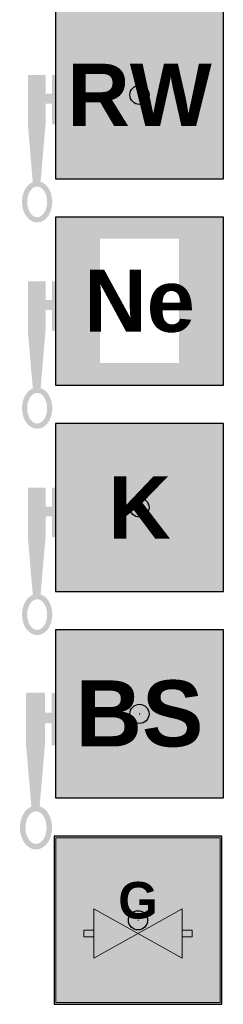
# Model space of a CAD drawing. Header units: millimetres. Extents: x -20879 to 80472, y -12121 to 39016.
# Tile 48 of 63: x 30541 to 31391, y 23839 to 27940. Entities that reach past the tile are written whole.
import ezdxf

# ---------------------------------------------------------------- set-up
doc = ezdxf.new("R2010")
doc.units = ezdxf.units.MM
doc.layers.add('DVD-VB-V_TEXT', color=7, linetype='Continuous')
doc.layers.add('FL6512--_NS', color=7, linetype='Continuous')
doc.layers.add('RVB-VB-V_Aanwijslijn', color=7, linetype='Continuous', true_color=0xff0001)
doc.styles.add('BURO-012', font='BUROFONT.shx', dxfattribs={"height": 1.2})
doc.styles.add('DVD_ALG 1.8mm_RE', font='arial.ttf', dxfattribs={"height": 1.8})

# ---------------------------------------------------------------- blocks, each defined once
blk = doc.blocks.new('RVB_NS_004_Icon')
at = {"layer": 'FL6512--_NS', "linetype": 'Continuous', "lineweight": 0, "true_color": 0xbd3632}
h = blk.add_hatch(color=15, dxfattribs=at)
h.dxf.hatch_style = 2
h.paths.add_polyline_path([(-3.5, 3.5), (-3.5, -3.5), (3.5, -3.5), (3.5, 3.5)])
h.paths.add_polyline_path([(-3.482, 1.942), (3.482, 1.942), (3.482, -1.942), (-3.482, -1.942)], flags=16)
at = {"layer": 'FL6512--_NS', "linetype": 'Continuous', "lineweight": 0, "true_color": 0x2e3032}
h = blk.add_hatch(color=250, dxfattribs=at)
edge = h.paths.add_edge_path()
edge.add_line((-3.921, -1.233), (-3.921, -0.364))
edge.add_line((-3.921, -0.364), (-3.657, -0.364))
edge.add_line((-3.657, -0.364), (-3.657, -1.235))
edge.add_line((-3.657, -1.235), (-3.5, -1.235))
edge.add_line((-3.5, -1.235), (-3.5, 0.824))
edge.add_line((-3.5, 0.824), (-3.657, 0.824))
edge.add_line((-3.657, 0.824), (-3.657, 0.043))
edge.add_line((-3.657, 0.043), (-3.921, 0.043))
edge.add_line((-3.921, 0.043), (-3.921, 0.829))
edge.add_line((-3.921, 0.829), (-4.659, 0.829))
edge.add_line((-4.659, 0.829), (-4.659, -1.233))
edge.add_line((-4.659, -1.233), (-4.452, -3.639))
edge.add_spline(control_points=[(-4.452, -3.639), (-4.467, -3.645), (-4.482, -3.651), (-4.565, -3.693), (-4.625, -3.743), (-4.785, -3.922), (-4.852, -4.083), (-4.912, -4.423), (-4.904, -4.604), (-4.823, -4.895), (-4.765, -5.013), (-4.613, -5.19), (-4.522, -5.257), (-4.312, -5.323), (-4.195, -5.318), (-3.99, -5.24), (-3.903, -5.169), (-3.769, -4.998), (-3.72, -4.898), (-3.609, -4.53), (-3.627, -4.228), (-3.793, -3.879), (-3.865, -3.781), (-4.01, -3.673), (-4.067, -3.644), (-4.127, -3.626)], knot_values=[0.250673, 0.250673, 0.250673, 0.250673, 0.316224, 0.316224, 0.632448, 0.632448, 1.304997, 1.304997, 1.977546, 1.977546, 2.494414, 2.494414, 2.940262, 2.940262, 3.38611, 3.38611, 3.831957, 3.831957, 4.277805, 4.277805, 5.344033, 5.344033, 5.833305, 5.833305, 6.088046, 6.088046, 6.088046, 6.088046], degree=3, periodic=0)
edge.add_line((-4.127, -3.626), (-3.921, -1.233))
edge = h.paths.add_edge_path(flags=16)
edge.add_ellipse((-4.27, -4.458), major_axis=(0, 0.639), ratio=0.649128, start_angle=0, end_angle=360)
at = {"layer": 'Defpoints'}
blk.add_lwpolyline([(-3.5, -3.5), (3.5, -3.5), (3.5, 3.5), (-3.5, 3.5)], close=True, dxfattribs=at)
at = {"layer": 'FL6512--_NS', "color": 15, "linetype": 'Continuous', "lineweight": 0, "true_color": 0xbd3632}
blk.add_lwpolyline([(-3.5, 3.5), (3.5, 3.5), (3.5, -3.5), (-3.5, -3.5)], close=True, dxfattribs=at)
at = {"layer": 'FL6512--_NS', "color": 7, "linetype": 'Continuous', "lineweight": 0, "true_color": 0xf4f8f4, "insert": (0, 0), "char_height": 2.58889, "width": 0.70048, "attachment_point": 5, "style": 'BURO-012'}
blk.add_mtext('{\\f@Arial Unicode MS|b1|i0|c0|p34;RW}', dxfattribs=at)
blk = doc.blocks.new('RVB_NS_004')
at = {"layer": 'RVB-VB-V_Aanwijslijn'}
h = blk.add_hatch(color=256, dxfattribs=at)
h.dxf.hatch_style = 1
edge = h.paths.add_edge_path()
edge.add_arc((0, 0), 0.4, 0, 360)
at = {"layer": 'Defpoints'}
for points in [[(-0.011, 0.008), (0.011, 0.008)], [(0, 0.017), (0, 0.008)]]:
    blk.add_lwpolyline(points, dxfattribs=at)
at = {"layer": 'RVB-VB-V_Aanwijslijn'}
blk.add_line((0, 0.01), (0, 0), dxfattribs=at)
blk.add_circle((0, 0), 0.4, dxfattribs=at)
blk.add_blockref('RVB_NS_004_Icon', (0, 0))
at = {"layer": 'DVD-VB-V_TEXT', "lineweight": 5, "style": 'DVD_ALG 1.8mm_RE', "flags": 1}
blk.add_attdef('$RUIMTECODE', (8.121, 5.039), '', height=1.4, dxfattribs=at)
blk = doc.blocks.new('RVB_NS_005_Icon')
at = {"layer": 'FL6512--_NS', "linetype": 'Continuous', "lineweight": 0, "true_color": 0xbd3632}
h = blk.add_hatch(color=15, dxfattribs=at)
h.dxf.hatch_style = 2
h.paths.add_polyline_path([(-3.5, 3.5), (-3.5, -3.5), (3.5, -3.5), (3.5, 3.5)])
h.paths.add_polyline_path([(-2.751, 1.964), (2.751, 1.964), (2.751, -1.964), (-2.751, -1.964)], flags=16)
at = {"layer": 'FL6512--_NS', "linetype": 'Continuous', "lineweight": 0, "true_color": 0x2e3032}
h = blk.add_hatch(color=250, dxfattribs=at)
edge = h.paths.add_edge_path()
edge.add_spline(control_points=[(-4.452, -3.639), (-4.467, -3.645), (-4.482, -3.651), (-4.565, -3.693), (-4.625, -3.743), (-4.785, -3.922), (-4.852, -4.083), (-4.912, -4.423), (-4.904, -4.604), (-4.823, -4.895), (-4.765, -5.013), (-4.613, -5.19), (-4.522, -5.257), (-4.312, -5.323), (-4.195, -5.318), (-3.99, -5.24), (-3.903, -5.169), (-3.769, -4.998), (-3.72, -4.898), (-3.609, -4.53), (-3.627, -4.228), (-3.793, -3.879), (-3.865, -3.781), (-4.01, -3.673), (-4.067, -3.644), (-4.127, -3.626)], knot_values=[0.250673, 0.250673, 0.250673, 0.250673, 0.316224, 0.316224, 0.632448, 0.632448, 1.304997, 1.304997, 1.977546, 1.977546, 2.494414, 2.494414, 2.940262, 2.940262, 3.38611, 3.38611, 3.831957, 3.831957, 4.277805, 4.277805, 5.344033, 5.344033, 5.833305, 5.833305, 6.088046, 6.088046, 6.088046, 6.088046], degree=3, periodic=0)
edge.add_line((-4.127, -3.626), (-3.921, -1.233))
edge.add_line((-3.921, -1.233), (-3.921, -0.364))
edge.add_line((-3.921, -0.364), (-3.657, -0.364))
edge.add_line((-3.657, -0.364), (-3.657, -1.235))
edge.add_line((-3.657, -1.235), (-3.5, -1.235))
edge.add_line((-3.5, -1.235), (-3.5, 0.824))
edge.add_line((-3.5, 0.824), (-3.657, 0.824))
edge.add_line((-3.657, 0.824), (-3.657, 0.043))
edge.add_line((-3.657, 0.043), (-3.921, 0.043))
edge.add_line((-3.921, 0.043), (-3.921, 0.829))
edge.add_line((-3.921, 0.829), (-4.659, 0.829))
edge.add_line((-4.659, 0.829), (-4.659, -1.233))
edge.add_line((-4.659, -1.233), (-4.452, -3.639))
edge = h.paths.add_edge_path(flags=16)
edge.add_ellipse((-4.27, -4.458), major_axis=(0, 0.639), ratio=0.649128, start_angle=0, end_angle=360)
at = {"layer": 'Defpoints'}
blk.add_lwpolyline([(-3.5, -3.5), (3.5, -3.5), (3.5, 3.5), (-3.5, 3.5)], close=True, dxfattribs=at)
at = {"layer": 'FL6512--_NS', "color": 7, "linetype": 'Continuous', "lineweight": 0, "true_color": 0xf4f8f4, "insert": (0, 0), "char_height": 2.58889, "width": 0.70048, "attachment_point": 5, "style": 'BURO-012', "bg_fill": 2}
blk.add_mtext('{\\f@Arial Unicode MS|b1|i0|c0|p34;Ne}', dxfattribs=at)
at = {"layer": 'FL6512--_NS', "color": 15, "linetype": 'Continuous', "lineweight": 0, "true_color": 0xbd3632}
blk.add_lwpolyline([(-3.5, 3.5), (3.5, 3.5), (3.5, -3.5), (-3.5, -3.5)], close=True, dxfattribs=at)
blk = doc.blocks.new('RVB_NS_005')
at = {"layer": 'RVB-VB-V_Aanwijslijn'}
h = blk.add_hatch(color=256, dxfattribs=at)
h.dxf.hatch_style = 1
edge = h.paths.add_edge_path()
edge.add_arc((0, 0), 0.4, 0, 360)
at = {"layer": 'Defpoints'}
for points in [[(-0.011, 0.008), (0.011, 0.008)], [(0, 0.017), (0, 0.008)]]:
    blk.add_lwpolyline(points, dxfattribs=at)
at = {"layer": 'RVB-VB-V_Aanwijslijn'}
blk.add_line((0, 0.01), (0, 0), dxfattribs=at)
blk.add_circle((0, 0), 0.4, dxfattribs=at)
at = {"layer": 'DVD-VB-V_TEXT', "lineweight": 5, "style": 'DVD_ALG 1.8mm_RE', "flags": 1}
blk.add_attdef('$RUIMTECODE', (8.121, 5.039), '', height=1.4, dxfattribs=at)
blk.add_blockref('RVB_NS_005_Icon', (0, 0))
blk = doc.blocks.new('RVB_NS_006_Icon')
at = {"layer": 'FL6512--_NS', "linetype": 'Continuous', "lineweight": 0, "true_color": 0xbd3632}
h = blk.add_hatch(color=15, dxfattribs=at)
h.dxf.hatch_style = 2
h.paths.add_polyline_path([(-3.5, 3.5), (-3.5, -3.5), (3.5, -3.5), (3.5, 3.5)])
h.paths.add_polyline_path([(-2.751, 1.964), (2.751, 1.964), (2.751, -1.964), (-2.751, -1.964)], flags=16)
at = {"layer": 'FL6512--_NS', "linetype": 'Continuous', "lineweight": 0, "true_color": 0x2e3032}
h = blk.add_hatch(color=250, dxfattribs=at)
edge = h.paths.add_edge_path()
edge.add_spline(control_points=[(-4.452, -3.639), (-4.467, -3.645), (-4.482, -3.651), (-4.565, -3.693), (-4.625, -3.743), (-4.785, -3.922), (-4.852, -4.083), (-4.912, -4.423), (-4.904, -4.604), (-4.823, -4.895), (-4.765, -5.013), (-4.613, -5.19), (-4.522, -5.257), (-4.312, -5.323), (-4.195, -5.318), (-3.99, -5.24), (-3.903, -5.169), (-3.769, -4.998), (-3.72, -4.898), (-3.609, -4.53), (-3.627, -4.228), (-3.793, -3.879), (-3.865, -3.781), (-4.01, -3.673), (-4.067, -3.644), (-4.127, -3.626)], knot_values=[0.250673, 0.250673, 0.250673, 0.250673, 0.316224, 0.316224, 0.632448, 0.632448, 1.304997, 1.304997, 1.977546, 1.977546, 2.494414, 2.494414, 2.940262, 2.940262, 3.38611, 3.38611, 3.831957, 3.831957, 4.277805, 4.277805, 5.344033, 5.344033, 5.833305, 5.833305, 6.088046, 6.088046, 6.088046, 6.088046], degree=3, periodic=0)
edge.add_line((-4.127, -3.626), (-3.921, -1.233))
edge.add_line((-3.921, -1.233), (-3.921, -0.364))
edge.add_line((-3.921, -0.364), (-3.657, -0.364))
edge.add_line((-3.657, -0.364), (-3.657, -1.235))
edge.add_line((-3.657, -1.235), (-3.5, -1.235))
edge.add_line((-3.5, -1.235), (-3.5, 0.824))
edge.add_line((-3.5, 0.824), (-3.657, 0.824))
edge.add_line((-3.657, 0.824), (-3.657, 0.043))
edge.add_line((-3.657, 0.043), (-3.921, 0.043))
edge.add_line((-3.921, 0.043), (-3.921, 0.829))
edge.add_line((-3.921, 0.829), (-4.659, 0.829))
edge.add_line((-4.659, 0.829), (-4.659, -1.233))
edge.add_line((-4.659, -1.233), (-4.452, -3.639))
edge = h.paths.add_edge_path(flags=16)
edge.add_ellipse((-4.27, -4.458), major_axis=(0, 0.639), ratio=0.649128, start_angle=0, end_angle=360)
at = {"layer": 'Defpoints'}
blk.add_lwpolyline([(-3.5, -3.5), (3.5, -3.5), (3.5, 3.5), (-3.5, 3.5)], close=True, dxfattribs=at)
at = {"layer": 'FL6512--_NS', "color": 15, "linetype": 'Continuous', "lineweight": 0, "true_color": 0xbd3632}
blk.add_lwpolyline([(-3.5, 3.5), (3.5, 3.5), (3.5, -3.5), (-3.5, -3.5)], close=True, dxfattribs=at)
at = {"layer": 'FL6512--_NS', "color": 7, "linetype": 'Continuous', "lineweight": 0, "true_color": 0xf4f8f4, "insert": (0, 0), "char_height": 2.58889, "width": 0.70048, "attachment_point": 5, "style": 'BURO-012'}
blk.add_mtext('{\\f@Arial Unicode MS|b1|i0|c0|p34;K}', dxfattribs=at)
blk = doc.blocks.new('RVB_NS_006')
at = {"layer": 'RVB-VB-V_Aanwijslijn'}
h = blk.add_hatch(color=256, dxfattribs=at)
h.dxf.hatch_style = 1
edge = h.paths.add_edge_path()
edge.add_arc((0, 0), 0.4, 0, 360)
at = {"layer": 'Defpoints'}
for points in [[(-0.011, 0.008), (0.011, 0.008)], [(0, 0.017), (0, 0.008)]]:
    blk.add_lwpolyline(points, dxfattribs=at)
at = {"layer": 'RVB-VB-V_Aanwijslijn'}
blk.add_line((0, 0.01), (0, 0), dxfattribs=at)
blk.add_circle((0, 0), 0.4, dxfattribs=at)
blk.add_blockref('RVB_NS_006_Icon', (0, 0))
at = {"layer": 'DVD-VB-V_TEXT', "lineweight": 5, "style": 'DVD_ALG 1.8mm_RE', "flags": 1}
blk.add_attdef('$RUIMTECODE', (8.121, 5.039), '', height=1.4, dxfattribs=at)
blk = doc.blocks.new('RVB_NS_014_Icon')
at = {"layer": 'FL6512--_NS', "linetype": 'Continuous', "lineweight": 0, "true_color": 0xbd3632}
blk.add_hatch(color=15, dxfattribs=at).paths.add_polyline_path([(3.5, 3.5), (-3.5, 3.5), (-3.5, -3.5), (3.5, -3.5)])
at = {"layer": 'FL6512--_NS', "linetype": 'Continuous', "lineweight": 0, "true_color": 0x2e3032}
h = blk.add_hatch(color=250, dxfattribs=at)
edge = h.paths.add_edge_path()
edge.add_line((-3.947, -1.31), (-3.947, -0.386))
edge.add_line((-3.947, -0.386), (-3.667, -0.386))
edge.add_line((-3.667, -0.386), (-3.667, -1.312))
edge.add_line((-3.667, -1.312), (-3.5, -1.312))
edge.add_line((-3.5, -1.312), (-3.5, 0.875))
edge.add_line((-3.5, 0.875), (-3.667, 0.875))
edge.add_line((-3.667, 0.875), (-3.667, 0.045))
edge.add_line((-3.667, 0.045), (-3.947, 0.045))
edge.add_line((-3.947, 0.045), (-3.947, 0.88))
edge.add_line((-3.947, 0.88), (-4.732, 0.88))
edge.add_line((-4.732, 0.88), (-4.732, -1.31))
edge.add_line((-4.732, -1.31), (-4.511, -3.866))
edge.add_spline(control_points=[(-4.511, -3.866), (-4.527, -3.873), (-4.543, -3.88), (-4.632, -3.924), (-4.696, -3.976), (-4.865, -4.168), (-4.937, -4.338), (-5.001, -4.7), (-4.992, -4.892), (-4.906, -5.201), (-4.844, -5.326), (-4.682, -5.515), (-4.586, -5.585), (-4.363, -5.655), (-4.238, -5.651), (-4.02, -5.567), (-3.929, -5.492), (-3.786, -5.311), (-3.734, -5.204), (-3.616, -4.813), (-3.635, -4.492), (-3.811, -4.121), (-3.888, -4.017), (-4.042, -3.903), (-4.103, -3.872), (-4.166, -3.852)], knot_values=[0.250673, 0.250673, 0.250673, 0.250673, 0.316224, 0.316224, 0.632448, 0.632448, 1.304997, 1.304997, 1.977546, 1.977546, 2.494414, 2.494414, 2.940262, 2.940262, 3.38611, 3.38611, 3.831957, 3.831957, 4.277805, 4.277805, 5.344033, 5.344033, 5.833305, 5.833305, 6.088046, 6.088046, 6.088046, 6.088046], degree=3, periodic=0)
edge.add_line((-4.166, -3.852), (-3.947, -1.31))
edge = h.paths.add_edge_path(flags=16)
edge.add_ellipse((-4.318, -4.737), major_axis=(0, 0.678), ratio=0.649128, start_angle=0, end_angle=360)
at = {"layer": 'Defpoints'}
blk.add_lwpolyline([(-3.5, -3.5), (3.5, -3.5), (3.5, 3.5), (-3.5, 3.5)], close=True, dxfattribs=at)
at = {"layer": 'FL6512--_NS', "color": 15, "linetype": 'Continuous', "lineweight": 0, "true_color": 0xbd3632}
blk.add_lwpolyline([(-3.5, 3.5), (3.5, 3.5), (3.5, -3.5), (-3.5, -3.5)], close=True, dxfattribs=at)
at = {"layer": 'FL6512--_NS', "color": 7, "linetype": 'Continuous', "lineweight": 0, "true_color": 0xf4f8f4, "insert": (0, 0), "char_height": 2.7507, "width": 0.74426, "attachment_point": 5, "style": 'BURO-012'}
blk.add_mtext('{\\f@Arial Unicode MS|b1|i0|c0|p34;BS}', dxfattribs=at)
blk = doc.blocks.new('RVB_NS_014')
at = {"layer": 'RVB-VB-V_Aanwijslijn'}
h = blk.add_hatch(color=256, dxfattribs=at)
h.dxf.hatch_style = 1
edge = h.paths.add_edge_path()
edge.add_arc((0, 0), 0.4, 0, 360)
at = {"layer": 'Defpoints'}
for points in [[(-0.011, 0.008), (0.011, 0.008)], [(0, 0.017), (0, 0.008)]]:
    blk.add_lwpolyline(points, dxfattribs=at)
at = {"layer": 'RVB-VB-V_Aanwijslijn'}
blk.add_line((0, 0.01), (0, 0), dxfattribs=at)
blk.add_circle((0, 0), 0.4, dxfattribs=at)
blk.add_blockref('RVB_NS_014_Icon', (0, 0))
at = {"layer": 'DVD-VB-V_TEXT', "lineweight": 5, "style": 'DVD_ALG 1.8mm_RE', "flags": 1}
blk.add_attdef('$RUIMTECODE', (8.121, 5.039), '', height=1.4, dxfattribs=at)
blk = doc.blocks.new('RVB_NS_007_v02_Icon')
at = {"layer": 'FL6512--_NS', "true_color": 0x2e3032}
h = blk.add_hatch(color=250, dxfattribs=at)
h.dxf.hatch_style = 1
h.paths.add_polyline_path([(-3.5, 3.5), (-3.5, -3.5), (3.5, -3.5), (3.5, 3.5)])
h.paths.add_polyline_path([(-3.431, 3.431), (-3.431, -3.431), (3.431, -3.431), (3.431, 3.431)], flags=16)
at = {"layer": 'FL6512--_NS', "linetype": 'Continuous', "lineweight": 0, "true_color": 0xf4f8f4}
h = blk.add_hatch(color=7, dxfattribs=at)
h.paths.add_polyline_path([(3.431, 3.431), (-3.431, 3.431), (-3.431, -3.431), (3.431, -3.431)])
h.paths.add_polyline_path([(1.848, 0.472), (1.848, -0.416), (2.264, -0.416), (2.264, -0.693), (1.848, -0.693), (1.848, -1.581), (0, -0.554), (-1.848, -1.581), (-1.848, -0.693), (-2.264, -0.693), (-2.264, -0.416), (-1.848, -0.416), (-1.848, 0.472), (0, -0.554)], flags=16)
at = {"layer": 'FL6512--_NS', "linetype": 'Continuous', "lineweight": 0, "true_color": 0xfecb00}
h = blk.add_hatch(color=40, dxfattribs=at)
h.paths.add_polyline_path([(-1.848, -1.581), (0, -0.554), (-1.848, 0.472)])
h.paths.add_polyline_path([(1.848, 0.472), (0, -0.554), (1.848, -1.581)])
at = {"layer": 'FL6512--_NS', "linetype": 'Continuous', "lineweight": 0, "true_color": 0x2e3032}
h = blk.add_hatch(color=250, dxfattribs=at)
h.paths.add_polyline_path([(-1.848, -0.693), (-1.848, -0.416), (-2.264, -0.416), (-2.264, -0.693)])
h.paths.add_polyline_path([(1.848, -0.416), (1.848, -0.693), (2.264, -0.693), (2.264, -0.416)])
at = {"layer": 'Defpoints'}
blk.add_lwpolyline([(-3.5, -3.5), (3.5, -3.5), (3.5, 3.5), (-3.5, 3.5)], close=True, dxfattribs=at)
at = {"layer": 'FL6512--_NS', "color": 7, "linetype": 'Continuous', "lineweight": 0}
blk.add_lwpolyline([(3.5, -3.5), (-3.5, -3.5), (-3.5, 3.5), (3.5, 3.5)], close=True, dxfattribs=at)
at = {"layer": 'FL6512--_NS', "color": 18, "linetype": 'Continuous', "lineweight": 0, "true_color": 0x000000}
for points in [[(3.431, -3.431), (-3.431, -3.431), (-3.431, 3.431), (3.431, 3.431)], [(-1.848, 0.472), (1.848, -1.581), (1.848, 0.472), (-1.848, -1.581)], [(-1.848, -0.416), (-2.264, -0.416), (-2.264, -0.693), (-1.848, -0.693)]]:
    blk.add_lwpolyline(points, close=True, dxfattribs=at)
at = {"layer": 'FL6512--_NS', "color": 250, "linetype": 'Continuous', "lineweight": 0, "true_color": 0x2e3032}
blk.add_lwpolyline([(1.848, -0.416), (2.264, -0.416), (2.264, -0.693), (1.848, -0.693)], close=True, dxfattribs=at)
at = {"layer": 'FL6512--_NS', "color": 250, "linetype": 'Continuous', "lineweight": 0, "true_color": 0x2e3032, "insert": (0, 0.822), "char_height": 1.52461, "width": 0.56252, "attachment_point": 5, "style": 'BURO-012'}
blk.add_mtext('{\\f@Arial Unicode MS|b1|i0|c0|p34;G}', dxfattribs=at)
blk = doc.blocks.new('RVB_NS_007_v02')
at = {"layer": 'RVB-VB-V_Aanwijslijn'}
h = blk.add_hatch(color=256, dxfattribs=at)
h.dxf.hatch_style = 1
edge = h.paths.add_edge_path()
edge.add_arc((0, 0), 0.4, 0, 360)
at = {"layer": 'Defpoints'}
for points in [[(-0.011, 0.008), (0.011, 0.008)], [(0, 0.017), (0, 0.008)]]:
    blk.add_lwpolyline(points, dxfattribs=at)
at = {"layer": 'RVB-VB-V_Aanwijslijn'}
blk.add_line((0, 0.01), (0, 0), dxfattribs=at)
blk.add_circle((0, 0), 0.4, dxfattribs=at)
blk.add_blockref('RVB_NS_007_v02_Icon', (0, 0))
at = {"layer": 'DVD-VB-V_TEXT', "lineweight": 5, "style": 'DVD_ALG 1.8mm_RE', "flags": 1}
blk.add_attdef('$RUIMTECODE', (8.121, 5.039), '', height=1.4, dxfattribs=at)

msp = doc.modelspace()

# ---------------------------------------------------------------- block references
at = {"xscale": 100, "yscale": 100, "zscale": 100}
for name, p in [('RVB_NS_004', (31041.3, 27627.3)), ('RVB_NS_014', (31041.3, 25048.8))]:
    msp.add_blockref(name, p, dxfattribs=at)
at = {"lineweight": 0, "xscale": 100, "yscale": 100, "zscale": 100}
msp.add_blockref('RVB_NS_007_v02', (31035.3, 24189.2), dxfattribs=at)

# ---------------------------------------------------------------- next in the draw order: block references
at = {"xscale": 100, "yscale": 100, "zscale": 100}
msp.add_blockref('RVB_NS_005', (31041.3, 26767.8), dxfattribs=at)

# ---------------------------------------------------------------- next in the draw order: block references
msp.add_blockref('RVB_NS_006', (31041.3, 25908.3), dxfattribs=at)

doc.saveas('drawing.dxf')
